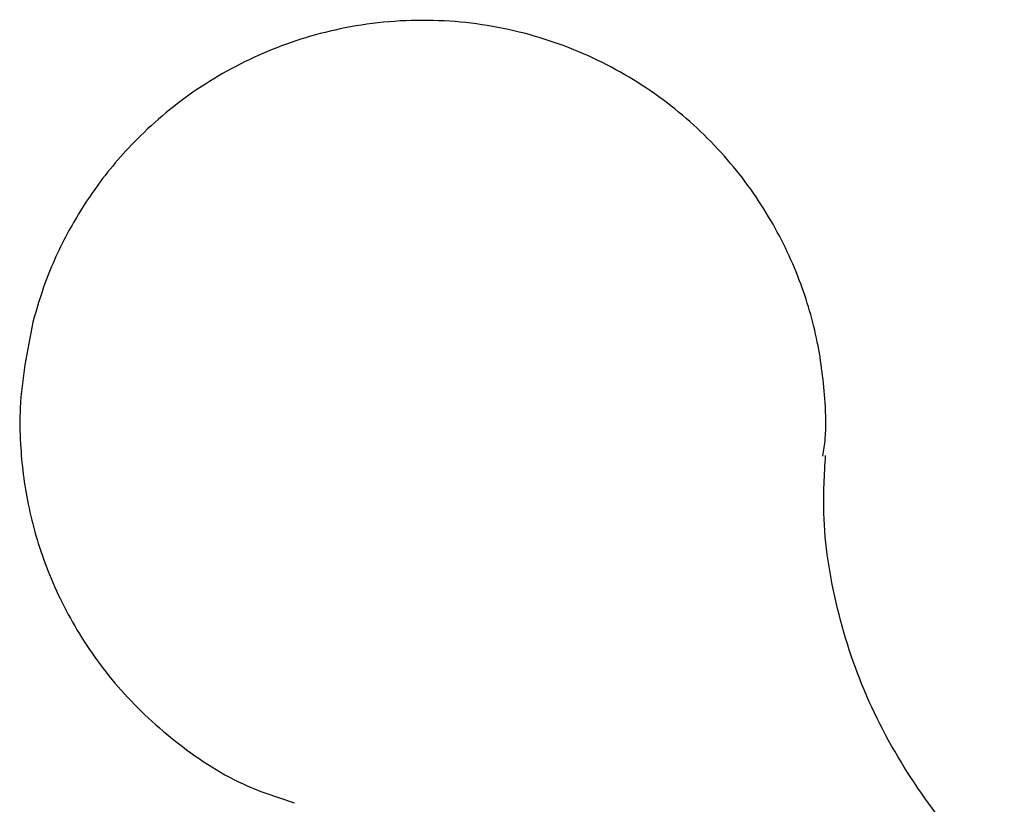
# Model space of a CAD drawing. Header units: millimetres. Extents: x 4096.18 to 4096.356, y 1727.865 to 1728.119.
# Tile 8 of 11: x 4096.313 to 4096.33, y 1727.929 to 1727.943. Entities that reach past the tile are written whole.
import ezdxf

# ---------------------------------------------------------------- set-up
doc = ezdxf.new("R2010")
doc.units = ezdxf.units.MM
doc.layers.add('SANINDUSA', color=3, linetype='Continuous')

msp = doc.modelspace()

# ---------------------------------------------------------------- linework, layer by layer
at = {"layer": 'SANINDUSA'}
for points, knots in [([(4096.326986, 1727.935065), (4096.327002, 1727.935165), (4096.327055, 1727.935469), (4096.327024, 1727.93613), (4096.326919, 1727.937051), (4096.3266, 1727.938133), (4096.326075, 1727.939221), (4096.325314, 1727.940261), (4096.324324, 1727.941182), (4096.323128, 1727.941917), (4096.321763, 1727.942408), (4096.320281, 1727.942608), (4096.318807, 1727.942484), (4096.317426, 1727.942064), (4096.316214, 1727.94141), (4096.315227, 1727.940592), (4096.314512, 1727.939748), (4096.313988, 1727.938909), (4096.313629, 1727.938134), (4096.313471, 1727.937592), (4096.313406, 1727.937369)], [0, 0, 0, 0, 0.014678, 0.0451, 0.095952, 0.149961, 0.208943, 0.271575, 0.337175, 0.405199, 0.475321, 0.547472, 0.621948, 0.689723, 0.756817, 0.82187, 0.875823, 0.917564, 0.966098, 1, 1, 1, 1]), ([(4096.313406, 1727.937369), (4096.31331, 1727.93688), (4096.313173, 1727.936186), (4096.313187, 1727.935131), (4096.313303, 1727.934209), (4096.313618, 1727.933127), (4096.314144, 1727.93204), (4096.314904, 1727.930997), (4096.315897, 1727.930085), (4096.316914, 1727.929423), (4096.317629, 1727.929193), (4096.317899, 1727.929106)], [0, 0, 0, 0, 0.143672, 0.203988, 0.304811, 0.411893, 0.528837, 0.653015, 0.783078, 0.917948, 1, 1, 1, 1]), ([(4096.330107, 1727.92773), (4096.32997, 1727.927839), (4096.329399, 1727.928296), (4096.328583, 1727.929344), (4096.327732, 1727.930822), (4096.327195, 1727.932436), (4096.326966, 1727.933896), (4096.327015, 1727.934748), (4096.327034, 1727.935076)], [0, 0, 0, 0, 0.063515, 0.264214, 0.467012, 0.670305, 0.872829, 1, 1, 1, 1])]:
    msp.add_open_spline(points, degree=3, knots=knots, dxfattribs=at)

doc.saveas('drawing.dxf')
